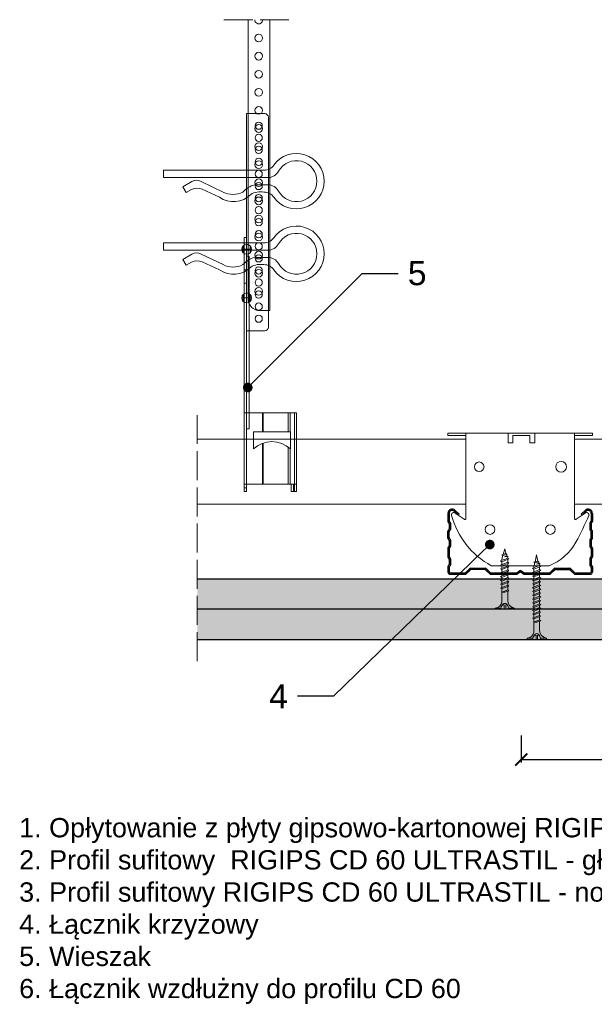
# Model space of a CAD drawing. Header units: millimetres. Extents: x 198 to 2541, y 3733 to 4154.
# Tile 3 of 7: x 989 to 1228, y 3733 to 4141. Entities that reach past the tile are written whole.
import ezdxf
from ezdxf import colors
from ezdxf.entities.mleader import LeaderData, LeaderLine
from ezdxf.math import Vec2, Vec3

# ---------------------------------------------------------------- set-up
doc = ezdxf.new("R2010")
doc.units = ezdxf.units.MM
doc.linetypes.add('ACAD_ISO02W100', pattern=[15, 12, -3])
for name, color, linetype, lineweight in [('_RIGIPS AKCESORIA', 7, 'Continuous', 18), ('_RIGIPS G-K', 7, 'Continuous', 25), ('_RIGIPS PROFIL', 7, 'Continuous', 18), ('KRESKOWANIE', 7, 'Continuous', 9), ('PRZERYWANA', 7, 'ACAD_ISO02W100', 9)]:
    doc.layers.add(name, color=color, linetype=linetype, lineweight=lineweight)
doc.styles.get("Standard").update_dxf_attribs({"font": 'arial.ttf'})
doc.dimstyles.new('ISO-25', dxfattribs={"dimtxt": 2.5, "dimasz": 2.5, "dimexe": 1.25, "dimexo": 0.625, "dimtad": 1, "dimtxsty": 'Standard', "dimcen": 2.5, "dimadec": 0, "dimazin": 0, "dimtfac": 1, "dimtmove": 0, "dimatfit": 3, "dimfxl": 1, "dimarcsym": 0})
pattern_1 = [(225, (-1058.5624, 2511.08), (1.122532, -3.367596), [0, -3.175])]

# ---------------------------------------------------------------- blocks, each defined once
blk = doc.blocks.new('TN 25')
at = {"layer": '_RIGIPS AKCESORIA'}
for p, q in [((0, -0.84), (0, 7.16)), ((0, 7.16), (0.46, 7.16)), ((0.46, 4.78), (0, 4.78)), ((0.46, 7.16), (0.46, 4.78)), ((1.77, 3.5), (1.77, 4.2)), ((3.02, 4.46), (8.47, 4.46)), ((7.12, 4.46), (7.12, 3.18)), ((8.03, 2.01), (7.12, 4.46)), ((8.47, 4.46), (8.79, 5)), ((9.61, 1.51), (8.47, 4.46)), ((8.79, 5), (9.93, 2.01)), ((9, 4.46), (10.1, 4.46)), ((10.1, 4.46), (10.41, 5)), ((11.23, 1.51), (10.1, 4.46)), ((10.41, 5), (11.56, 2.01)), ((10.62, 4.46), (11.67, 4.46)), ((11.67, 4.46), (11.99, 5)), ((12.81, 1.51), (11.67, 4.46)), ((11.99, 5), (13.14, 2.01)), ((12.2, 4.46), (13.21, 4.46)), ((13.21, 4.46), (13.52, 5)), ((14.34, 1.51), (13.21, 4.46)), ((13.52, 5), (14.67, 2.01)), ((13.73, 4.46), (14.8, 4.46)), ((14.8, 4.46), (15.12, 5)), ((15.94, 1.51), (14.8, 4.46)), ((15.12, 5), (16.26, 2.01)), ((15.33, 4.46), (16.42, 4.46)), ((16.42, 4.46), (16.73, 5)), ((17.55, 1.51), (16.42, 4.46)), ((16.73, 5), (17.88, 2.01)), ((16.94, 4.46), (17.99, 4.46)), ((17.99, 4.46), (18.31, 5)), ((19.13, 1.51), (17.99, 4.46)), ((18.31, 5), (19.45, 2.01)), ((18.52, 4.46), (19.68, 4.46)), ((19.68, 4.46), (20, 5)), ((20.82, 1.51), (19.68, 4.46)), ((20, 5), (21.14, 2.01)), ((20.21, 4.46), (20.7, 4.46)), ((20.7, 4.46), (22.28, 3.98)), ((22.28, 3.98), (22.56, 4.37)), ((22.56, 4.37), (23.03, 2.71)), ((0, 3.5), (1.77, 3.5)), ((0, 2.83), (1.77, 2.83)), ((0.46, 1.64), (0, 1.64)), ((0.46, -0.84), (0.46, 1.64)), ((1.77, 2.83), (1.77, 2.18)), ((7.49, 2.01), (3.55, 2.01)), ((7.12, 3.18), (7.65, 1.53)), ((7.65, 1.53), (8.03, 2.01)), ((9.41, 2.01), (8.03, 2.01)), ((9.93, 2.01), (9.61, 1.51)), ((11.04, 2.01), (9.93, 2.01)), ((11.56, 2.01), (11.23, 1.51)), ((12.61, 2.01), (11.56, 2.01)), ((13.14, 2.01), (12.81, 1.51)), ((14.15, 2.01), (13.14, 2.01)), ((14.67, 2.01), (14.34, 1.51)), ((15.74, 2.01), (14.67, 2.01)), ((16.26, 2.01), (15.94, 1.51)), ((17.36, 2.01), (16.26, 2.01)), ((17.88, 2.01), (17.55, 1.51)), ((18.93, 2.01), (17.88, 2.01)), ((19.45, 2.01), (19.13, 1.51)), ((19.45, 2.01), (20.62, 2.01)), ((21.14, 2.01), (20.82, 1.51)), ((21.14, 2.01), (21.81, 2.12)), ((21.85, 1.83), (21.67, 3.28)), ((21.67, 3.28), (22.14, 2.4)), ((22.14, 2.4), (21.85, 1.83)), ((22.7, 2.36), (22.14, 2.4)), ((22.7, 2.36), (22.28, 3.98)), ((23.03, 2.71), (22.7, 2.36)), ((22.71, 3.85), (25, 3.24)), ((25, 3.24), (23.03, 2.71)), ((0, -0.84), (0.46, -0.84))]:
    blk.add_line(p, q, dxfattribs=at)
for centre, major_axis, ratio, start_param, end_param in [((3.09, 7.67), (0.17, 3.2), 0.826134, 1.773653, 3.180586), ((-0.04, 0.9), (0, 3.93), 0.848176, -0.720942, -0.151112), ((3.37, -1.57), (0.28, 3.57), 0.832181, 0.035984, 1.430787), ((-2.73, 15.91), (0, 14.76), 0.848176, 3.399396, 3.475072), ((0.59, 4.62), (0, 2.81), 0.848176, 3.475072, 3.862535), ((1.66, 3.18), (0, 0.895), 0.848176, -1.552777, -0.720942), ((1.66, 3.18), (0, 0.895), 0.848176, 3.862535, 4.730408)]:
    blk.add_ellipse(centre, major_axis=major_axis, ratio=ratio, start_param=start_param, end_param=end_param, dxfattribs=at)
blk = doc.blocks.new('CD 60 ULTRASTIL')
h = blk.add_hatch()
h.set_pattern_fill('ANSI31', color=256, scale=0.3, style=0)
h.paths.add_polyline_path([(542.88, 684.5, -0.302776), (543.49, 684.5), (544.54, 683.79, 0.148069), (544.85, 683.7), (555.42, 683.7, 0.198912), (555.81, 683.86), (557.38, 685.44, -0.198912), (557.77, 685.6), (563.59, 685.6, -0.198912), (563.98, 685.44), (565.55, 683.86, 0.198912), (565.94, 683.7), (572.18, 683.7, 0.414214), (573.18, 684.7), (573.18, 686.74, 0.198912), (573.02, 687.12), (572.74, 687.4, -0.198912), (572.58, 687.79), (572.58, 689.87, -0.198912), (572.74, 690.26), (573.02, 690.54, 0.198912), (573.18, 690.93), (573.18, 694.47, 0.198912), (573.02, 694.86), (572.74, 695.14, -0.198912), (572.58, 695.53), (572.58, 697.61, -0.198912), (572.74, 698), (573.02, 698.28, 0.198912), (573.18, 698.67), (573.18, 701.47, 0.198912), (573.02, 701.86), (572.74, 702.14, -0.198912), (572.58, 702.53), (572.58, 704.61, -0.198912), (572.74, 705), (573.02, 705.28, 0.198912), (573.18, 705.67), (573.18, 708.9, 0.666128), (570.12, 710.18), (568.55, 708.63), (568.93, 708.24), (570.5, 709.79, -0.666128), (572.63, 708.9), (572.63, 705.9, -0.198912), (572.47, 705.51), (572.19, 705.23, 0.198912), (572.03, 704.84), (572.03, 702.3, 0.198912), (572.19, 701.91), (572.47, 701.63, -0.198912), (572.63, 701.25), (572.63, 698.9, -0.198912), (572.47, 698.51), (572.19, 698.23, 0.198912), (572.03, 697.84), (572.03, 695.3, 0.198912), (572.19, 694.91), (572.47, 694.63, -0.198912), (572.63, 694.25), (572.63, 691.16, -0.198912), (572.47, 690.77), (572.19, 690.49, 0.198912), (572.03, 690.1), (572.03, 687.56, 0.198912), (572.19, 687.17), (572.47, 686.9, -0.198912), (572.63, 686.51), (572.63, 684.7, -0.414214), (572.18, 684.25), (566.17, 684.25, -0.198912), (565.78, 684.41), (564.2, 685.99, 0.198912), (563.82, 686.15), (557.55, 686.15, 0.198912), (557.16, 685.99), (555.58, 684.41, -0.198912), (555.19, 684.25), (545.01, 684.25, -0.148069), (544.71, 684.34), (543.49, 685.16, 0.302776), (542.88, 685.16), (541.65, 684.34, -0.148069), (541.35, 684.25), (531.17, 684.25, -0.198912), (530.78, 684.41), (529.2, 685.99, 0.198912), (528.82, 686.15), (522.55, 686.15, 0.198912), (522.16, 685.99), (520.58, 684.41, -0.198912), (520.19, 684.25), (514.18, 684.25, -0.414214), (513.73, 684.7), (513.73, 686.51, -0.198912), (513.89, 686.9), (514.17, 687.17, 0.198912), (514.33, 687.56), (514.33, 690.1, 0.198912), (514.17, 690.49), (513.89, 690.77, -0.198912), (513.73, 691.16), (513.73, 694.25, -0.198912), (513.89, 694.63), (514.17, 694.91, 0.198912), (514.33, 695.3), (514.33, 697.84, 0.198912), (514.17, 698.23), (513.89, 698.51, -0.198912), (513.73, 698.9), (513.73, 701.25, -0.198912), (513.89, 701.63), (514.17, 701.91, 0.198912), (514.33, 702.3), (514.33, 704.84, 0.198912), (514.17, 705.23), (513.89, 705.51, -0.198912), (513.73, 705.9), (513.73, 708.9, -0.666128), (515.86, 709.79), (517.43, 708.24), (517.81, 708.63), (516.25, 710.18, 0.666128), (513.18, 708.9), (513.18, 705.67, 0.198912), (513.34, 705.28), (513.62, 705, -0.198912), (513.78, 704.61), (513.78, 702.53, -0.198912), (513.62, 702.14), (513.34, 701.86, 0.198912), (513.18, 701.47), (513.18, 698.67, 0.198912), (513.34, 698.28), (513.62, 698, -0.198912), (513.78, 697.61), (513.78, 695.53, -0.198912), (513.62, 695.14), (513.34, 694.86, 0.198912), (513.18, 694.47), (513.18, 690.93, 0.198912), (513.34, 690.54), (513.62, 690.26, -0.198912), (513.78, 689.87), (513.78, 687.79, -0.198912), (513.62, 687.4), (513.34, 687.12, 0.198912), (513.18, 686.74), (513.18, 684.7, 0.414214), (514.18, 683.7), (520.42, 683.7, 0.198912), (520.81, 683.86), (522.38, 685.44, -0.198912), (522.77, 685.6), (528.59, 685.6, -0.198912), (528.98, 685.44), (530.55, 683.86, 0.198912), (530.94, 683.7), (541.51, 683.7, 0.148069), (541.82, 683.79)])
for p, q in [((513.18, 708.9), (513.18, 705.67)), ((513.73, 708.9), (513.73, 705.9)), ((515.86, 709.79), (517.43, 708.24)), ((516.25, 710.18), (517.81, 708.63)), ((517.43, 708.24), (517.81, 708.63)), ((570.12, 710.18), (568.55, 708.63)), ((568.93, 708.24), (568.55, 708.63)), ((570.5, 709.79), (568.93, 708.24)), ((572.63, 708.9), (572.63, 705.9)), ((573.18, 708.9), (573.18, 705.67)), ((513.34, 705.28), (513.62, 705)), ((513.34, 701.86), (513.62, 702.14)), ((513.78, 704.61), (513.78, 702.53)), ((513.89, 705.51), (514.17, 705.23)), ((514.33, 704.84), (514.33, 702.3)), ((572.03, 704.84), (572.03, 702.3)), ((572.47, 705.51), (572.19, 705.23)), ((572.58, 704.61), (572.58, 702.53)), ((573.02, 705.28), (572.74, 705)), ((573.02, 701.86), (572.74, 702.14)), ((513.18, 698.67), (513.18, 701.47)), ((513.34, 698.28), (513.62, 698)), ((513.73, 698.9), (513.73, 701.25)), ((513.89, 701.63), (514.17, 701.91)), ((513.89, 698.51), (514.17, 698.23)), ((572.47, 701.63), (572.19, 701.91)), ((572.47, 698.51), (572.19, 698.23)), ((572.63, 698.9), (572.63, 701.25)), ((573.02, 698.28), (572.74, 698)), ((573.18, 698.67), (573.18, 701.47)), ((513.18, 694.47), (513.18, 690.93)), ((513.34, 694.86), (513.62, 695.14)), ((513.73, 694.25), (513.73, 691.16)), ((513.78, 697.61), (513.78, 695.53)), ((513.89, 694.63), (514.17, 694.91)), ((514.33, 697.84), (514.33, 695.3)), ((572.03, 697.84), (572.03, 695.3)), ((572.47, 694.63), (572.19, 694.91)), ((572.58, 697.61), (572.58, 695.53)), ((572.63, 694.25), (572.63, 691.16)), ((573.02, 694.86), (572.74, 695.14)), ((573.18, 694.47), (573.18, 690.93)), ((513.34, 690.54), (513.62, 690.26)), ((513.78, 689.87), (513.78, 687.79)), ((513.89, 690.77), (514.17, 690.49)), ((514.33, 690.1), (514.33, 687.56)), ((572.03, 690.1), (572.03, 687.56)), ((572.47, 690.77), (572.19, 690.49)), ((572.58, 689.87), (572.58, 687.79)), ((573.02, 690.54), (572.74, 690.26)), ((513.18, 686.74), (513.18, 684.7)), ((513.34, 687.12), (513.62, 687.4)), ((513.73, 686.51), (513.73, 684.7)), ((513.89, 686.9), (514.17, 687.17)), ((520.58, 684.41), (522.16, 685.99)), ((522.55, 686.15), (528.82, 686.15)), ((530.78, 684.41), (529.2, 685.99)), ((555.58, 684.41), (557.16, 685.99)), ((557.55, 686.15), (563.82, 686.15)), ((565.78, 684.41), (564.2, 685.99)), ((572.47, 686.9), (572.19, 687.17)), ((572.63, 686.51), (572.63, 684.7)), ((573.02, 687.12), (572.74, 687.4)), ((573.18, 686.74), (573.18, 684.7)), ((514.18, 684.25), (520.19, 684.25)), ((514.18, 683.7), (520.42, 683.7)), ((520.81, 683.86), (522.38, 685.44)), ((528.59, 685.6), (522.77, 685.6)), ((530.55, 683.86), (528.98, 685.44)), ((530.94, 683.7), (541.51, 683.7)), ((531.17, 684.25), (541.35, 684.25)), ((541.65, 684.34), (542.88, 685.16)), ((541.82, 683.79), (542.88, 684.5)), ((544.71, 684.34), (543.49, 685.16)), ((544.54, 683.79), (543.49, 684.5)), ((544.85, 683.7), (555.42, 683.7)), ((545.01, 684.25), (555.19, 684.25)), ((555.81, 683.86), (557.38, 685.44)), ((557.77, 685.6), (563.59, 685.6)), ((565.55, 683.86), (563.98, 685.44)), ((565.94, 683.7), (572.18, 683.7)), ((566.17, 684.25), (572.18, 684.25))]:
    blk.add_line(p, q)
for centre, radius, start, end in [((514.98, 708.9), 1.8, 45.3251, 180), ((571.38, 708.9), 1.8, 360, 134.6749), ((514.98, 708.9), 1.25, 45.3251, 180), ((571.38, 708.9), 1.25, 360, 134.6749), ((513.73, 705.67), 0.55, 180, 225), ((513.23, 704.61), 0.55, 0, 45), ((513.23, 702.53), 0.55, 315, 0), ((514.28, 705.9), 0.55, 180, 225), ((513.78, 704.84), 0.55, 0, 45), ((513.78, 702.3), 0.55, 315, 0), ((572.58, 704.84), 0.55, 135, 180), ((572.58, 702.3), 0.55, 180, 225), ((572.08, 705.9), 0.55, 315, 0), ((573.13, 704.61), 0.55, 135, 180), ((573.13, 702.53), 0.55, 180, 225), ((572.63, 705.67), 0.55, 315, 0), ((513.73, 701.47), 0.55, 135, 180), ((513.73, 698.67), 0.55, 180, 225), ((514.28, 701.25), 0.55, 135, 180), ((514.28, 698.9), 0.55, 180, 225), ((513.78, 697.84), 0.55, 0, 45), ((572.58, 697.84), 0.55, 135, 180), ((572.08, 701.25), 0.55, 0, 45), ((572.08, 698.9), 0.55, 315, 0), ((572.63, 701.47), 0.55, 0, 45), ((572.63, 698.67), 0.55, 315, 0), ((513.73, 694.47), 0.55, 135, 180), ((513.23, 697.61), 0.55, 360, 45), ((513.23, 695.53), 0.55, 315, 0), ((514.28, 694.25), 0.55, 135, 180), ((513.78, 695.3), 0.55, 315, 0), ((572.58, 695.3), 0.55, 180, 225), ((572.08, 694.25), 0.55, 0, 45), ((573.13, 697.61), 0.55, 135, 180), ((573.13, 695.53), 0.55, 180, 225), ((572.63, 694.47), 0.55, 0, 45), ((513.73, 690.93), 0.55, 180, 225), ((513.23, 689.87), 0.55, 0, 45), ((514.28, 691.16), 0.55, 180, 225), ((513.78, 690.1), 0.55, 360, 45), ((572.58, 690.1), 0.55, 135, 180), ((572.08, 691.16), 0.55, 315, 0), ((573.13, 689.87), 0.55, 135, 180), ((572.63, 690.93), 0.55, 315, 0), ((513.73, 686.74), 0.55, 135, 180), ((513.23, 687.79), 0.55, 315, 0), ((514.28, 686.51), 0.55, 135, 180), ((513.78, 687.56), 0.55, 315, 360), ((522.55, 685.6), 0.55, 90, 135), ((528.82, 685.6), 0.55, 45, 90), ((557.55, 685.6), 0.55, 90, 135), ((563.82, 685.6), 0.55, 45, 90), ((572.58, 687.56), 0.55, 180, 225), ((572.08, 686.51), 0.55, 360, 45), ((573.13, 687.79), 0.55, 180, 225), ((572.63, 686.74), 0.55, 360, 45), ((514.18, 684.7), 1, 180, 270), ((514.18, 684.7), 0.45, 180, 270), ((520.19, 684.8), 0.55, 270, 315), ((520.42, 684.25), 0.55, 270, 315), ((522.77, 685.05), 0.55, 90, 135), ((528.59, 685.05), 0.55, 45, 90), ((530.94, 684.25), 0.55, 225, 270), ((531.17, 684.8), 0.55, 225, 270), ((541.35, 684.8), 0.55, 270, 303.6901), ((541.51, 684.25), 0.55, 270, 303.6901), ((543.18, 684.7), 0.55, 56.3099, 123.6901), ((543.18, 684.04), 0.55, 56.3099, 123.6901), ((544.85, 684.25), 0.55, 236.3099, 270), ((545.01, 684.8), 0.55, 236.3099, 270), ((555.19, 684.8), 0.55, 270, 315), ((555.42, 684.25), 0.55, 270, 315), ((557.77, 685.05), 0.55, 90, 135), ((563.59, 685.05), 0.55, 45, 90), ((565.94, 684.25), 0.55, 225, 270), ((566.17, 684.8), 0.55, 225, 270), ((572.18, 684.7), 1, 270, 0), ((572.18, 684.7), 1, 270, 360), ((572.18, 684.7), 0.45, 270, 360)]:
    blk.add_arc(centre, radius, start, end)
blk = doc.blocks.new('Lacznik krzyzowy (widok2)')
at = {"layer": '_RIGIPS AKCESORIA'}
for p, q in [((94.8, 91.5, 218.36), (94.8, 90.5, 218.36)), ((94.8, 91.5, 218.36), (154.8, 91.5, 218.36)), ((94.8, 90.5, 218.36), (102.3, 90.5, 218.36)), ((102.3, 56.15, 218.36), (102.3, 91.5, 218.36)), ((119.8, 91.5, 218.36), (119.8, 87.5, 218.36)), ((130.8, 91.5, 218.36), (119.8, 91.5, 218.36)), ((121.8, 87.5, 218.36), (121.8, 90.5, 218.36)), ((121.8, 90.5, 218.36), (128.85, 90.5, 218.36)), ((128.85, 90.5, 218.36), (128.85, 87.5, 218.36)), ((130.85, 91.5, 218.36), (130.85, 87.5, 218.36)), ((147.3, 91.5, 218.36), (147.3, 56.15, 218.36)), ((154.8, 90.5, 218.36), (147.3, 90.5, 218.36)), ((154.8, 91.5, 218.36), (154.8, 90.5, 218.36)), ((119.8, 87.5, 218.36), (121.8, 87.5, 218.36)), ((128.85, 87.5, 218.36), (130.85, 87.5, 218.36)), ((97.87, 58.35, 218.36), (101.51, 55.74, 218.36)), ((148.09, 55.74, 218.36), (151.73, 58.35, 218.36)), ((136.8, 36.5, 218.36), (112.81, 36.5, 218.36))]:
    blk.add_line(p, q, dxfattribs=at)
for centre, radius in [((107.8, 77.5, 218.36), 2), ((141.8, 77.5, 218.36), 2.24), ((112.3, 51.5, 218.36), 2), ((137.3, 51.5, 218.36), 2)]:
    blk.add_circle(centre, radius, dxfattribs=at)
for centre, radius, start, end in [((97.29, 57.53, 218.36), 1, 122.1388, 189.8152), ((129.23, 66.45, 218.36), 34.16, 195.4351, 241.2658), ((97.29, 57.53, 218.36), 1, 54.4623, 122.1388), ((20.47, 114.78, 218.36), 144.71, 331.7398, 336.6225), ((152.32, 57.53, 218.36), 1, 350.1848, 125.5377), ((101.8, 56.15, 218.36), 0.5, 234.4623, 0), ((147.8, 56.15, 218.36), 0.5, 180, 305.5377), ((129.12, 56.49, 218.36), 21.41, 291.013, 331.4749)]:
    blk.add_arc(centre, radius, start, end, dxfattribs=at)
blk = doc.blocks.new('wieszak noniuszowy bok')
at = {"layer": '_RIGIPS AKCESORIA', "lineweight": 0}
for p, q in [((1392.48, 5181.36), (1399.98, 5181.36)), ((1399.98, 5024.65), (1399.98, 5181.36)), ((1390.98, 5092.86), (1390.98, 5179.86)), ((1399.98, 5129.95), (1399.97, 5129.95)), ((1399.98, 5129.95), (1401, 5129.95)), ((1401, 5129.95), (1401, 5024.65)), ((1401, 5129.95), (1401, 5129.95)), ((1398.54, 5126.58), (1398.54, 5123.65)), ((1399.98, 5126.06), (1399.98, 5102.02)), ((1401.42, 5126.58), (1401.42, 5123.65)), ((1398.96, 5122.28), (1399.98, 5122.28)), ((1398.96, 5122.28), (1399.98, 5122.28)), ((1398.96, 5122.28), (1398.96, 5050.72)), ((1399.98, 5116.66), (1401, 5116.66)), ((1399.98, 5116.63), (1399.98, 5116.66)), ((1399.98, 5116.66), (1399.98, 5116.63)), ((1399.98, 5116.62), (1399.98, 5116.63)), ((1399.98, 5116.63), (1399.98, 5116.56)), ((1399.98, 5116.55), (1399.98, 5116.63)), ((1399.98, 5116.63), (1399.98, 5116.55)), ((1399.98, 5116.55), (1399.98, 5116.62)), ((1399.98, 5116.56), (1399.98, 5116.43)), ((1399.98, 5116.42), (1399.98, 5116.55)), ((1399.98, 5116.41), (1399.98, 5116.55)), ((1399.98, 5116.55), (1399.98, 5116.41)), ((1399.98, 5116.43), (1399.98, 5116.25)), ((1399.98, 5116.24), (1399.98, 5116.42)), ((1399.98, 5116.21), (1399.98, 5116.41)), ((1399.98, 5116.41), (1399.98, 5116.21)), ((1399.98, 5116.25), (1399.98, 5116.01)), ((1399.98, 5116), (1399.98, 5116.24)), ((1399.98, 5115.97), (1399.98, 5116.21)), ((1399.98, 5116.21), (1399.98, 5115.97)), ((1399.98, 5116.01), (1399.98, 5115.74)), ((1399.98, 5115.71), (1399.98, 5116)), ((1399.98, 5115.69), (1399.98, 5115.97)), ((1399.98, 5115.97), (1399.98, 5115.69)), ((1399.98, 5115.74), (1399.98, 5115.41)), ((1399.98, 5115.38), (1399.98, 5115.71)), ((1399.98, 5115.37), (1399.98, 5115.69)), ((1399.98, 5115.69), (1399.98, 5115.37)), ((1399.98, 5115.41), (1399.98, 5115.05)), ((1399.98, 5115.02), (1399.98, 5115.38)), ((1399.98, 5115.02), (1399.98, 5115.37)), ((1399.98, 5115.37), (1399.98, 5115.02)), ((1399.98, 5115.05), (1399.98, 5114.67)), ((1399.98, 5114.65), (1399.98, 5115.02)), ((1399.98, 5114.64), (1399.98, 5115.02)), ((1399.98, 5115.02), (1399.98, 5114.64)), ((1399.98, 5114.67), (1399.98, 5114.28)), ((1399.98, 5114.25), (1399.98, 5114.65)), ((1399.98, 5114.25), (1399.98, 5114.64)), ((1399.98, 5114.64), (1399.98, 5114.25)), ((1399.98, 5114.28), (1399.98, 5113.88)), ((1399.98, 5113.85), (1399.98, 5114.25)), ((1399.98, 5113.84), (1399.98, 5114.25)), ((1399.98, 5114.25), (1399.98, 5113.84)), ((1399.98, 5113.88), (1399.98, 5113.48)), ((1399.98, 5113.46), (1399.98, 5113.85)), ((1399.98, 5113.84), (1399.98, 5113.44)), ((1399.98, 5113.44), (1399.98, 5113.84)), ((1399.98, 5113.48), (1399.98, 5113.1)), ((1399.98, 5113.07), (1399.98, 5113.46)), ((1399.98, 5113.44), (1399.98, 5113.06)), ((1399.98, 5113.06), (1399.98, 5113.44)), ((1399.98, 5113.1), (1399.98, 5112.75)), ((1399.98, 5112.72), (1399.98, 5113.07)), ((1399.98, 5113.06), (1399.98, 5112.68)), ((1399.98, 5112.68), (1399.98, 5113.06)), ((1399.98, 5112.75), (1399.98, 5112.42)), ((1399.98, 5112.4), (1399.98, 5112.72)), ((1399.98, 5112.68), (1399.98, 5112.33)), ((1399.98, 5112.33), (1399.98, 5112.68)), ((1399.98, 5112.42), (1399.98, 5112.14)), ((1399.98, 5112.12), (1399.98, 5112.4)), ((1399.98, 5112.33), (1399.98, 5112)), ((1399.98, 5112), (1399.98, 5112.33)), ((1399.98, 5112.14), (1399.98, 5111.9)), ((1399.98, 5111.89), (1399.98, 5112.12)), ((1399.98, 5112), (1399.98, 5111.72)), ((1399.98, 5111.72), (1399.98, 5112)), ((1399.98, 5111.9), (1399.98, 5111.72)), ((1399.98, 5111.72), (1399.98, 5111.89)), ((1399.98, 5111.72), (1399.98, 5111.6)), ((1399.98, 5111.59), (1399.98, 5111.72)), ((1399.98, 5111.72), (1399.98, 5111.48)), ((1399.98, 5111.48), (1399.98, 5111.72)), ((1399.98, 5111.6), (1399.98, 5111.54)), ((1399.98, 5111.53), (1399.98, 5111.59)), ((1399.98, 5111.54), (1399.98, 5111.53)), ((1399.98, 5111.48), (1399.98, 5111.29)), ((1399.98, 5111.29), (1399.98, 5111.48)), ((1399.98, 5111.29), (1399.98, 5111.15)), ((1399.98, 5111.15), (1399.98, 5111.29)), ((1399.98, 5111.15), (1399.98, 5111.06)), ((1399.98, 5111.06), (1399.98, 5111.15)), ((1399.98, 5111.06), (1399.98, 5111.04)), ((1399.98, 5111.04), (1399.98, 5111.06)), ((1399.98, 5111.04), (1401, 5111.04)), ((1398.54, 5106.42), (1398.54, 5103.49)), ((1401.42, 5106.42), (1401.42, 5103.49)), ((1399.98, 5102.02), (1399.98, 5102.1)), ((1399.98, 5091.36), (1392.48, 5091.36)), ((1400.98, 5057.36), (1379.24, 5057.36)), ((1379.24, 5057.36), (1379.24, 5024.65)), ((1380.12, 5057.36), (1380.12, 5024.65)), ((1381.9, 5057.36), (1381.9, 5049.5)), ((1382.79, 5057.36), (1382.79, 5049.5)), ((1393.13, 5057.36), (1393.13, 5049.5)), ((1393.4, 5057.36), (1393.4, 5049.5)), ((1400.98, 5057.36), (1401, 5057.36)), ((1401, 5057.36), (1400.98, 5057.36)), ((1381.81, 5042.35), (1381.81, 5049.5)), ((1397.14, 5049.5), (1381.81, 5049.5)), ((1397.14, 5042.35), (1397.14, 5049.5)), ((1398.96, 5050.72), (1399.98, 5050.72)), ((1381.9, 5042.43), (1381.9, 5027.72)), ((1382.79, 5043.18), (1382.79, 5027.72)), ((1393.13, 5044.79), (1393.13, 5027.72)), ((1393.4, 5044.69), (1393.4, 5027.72)), ((1379.24, 5027.72), (1401, 5027.72)), ((1380.57, 5027.72), (1380.57, 5024.65)), ((1381.46, 5024.65), (1381.46, 5027.72)), ((1399.98, 5026.19), (1401, 5026.19)), ((1379.24, 5024.65), (1381.46, 5024.65)), ((1401, 5024.65), (1399.98, 5024.65))]:
    blk.add_line(p, q, dxfattribs=at)
at = {"layer": '_RIGIPS AKCESORIA'}
for p, q in [((1397.92, 5125.12), (1402.03, 5125.12)), ((1397.92, 5104.96), (1402.03, 5104.96))]:
    blk.add_line(p, q, dxfattribs=at)
for centre, radius in [((1394.98, 5176.36), 1.5), ((1394.98, 5171.36), 1.5), ((1394.98, 5166.36), 1.5), ((1394.98, 5161.36), 1.5), ((1394.98, 5156.36), 1.5), ((1394.98, 5151.36), 1.5), ((1394.98, 5146.36), 1.5), ((1394.98, 5141.36), 1.5), ((1394.98, 5136.36), 1.5), ((1394.98, 5131.36), 1.5), ((1394.98, 5126.36), 1.5), ((1399.98, 5125.12), 2.06), ((1394.98, 5121.36), 1.5), ((1394.98, 5116.36), 1.5), ((1394.98, 5111.36), 1.5), ((1394.98, 5106.36), 1.5), ((1399.98, 5104.96), 2.06), ((1394.98, 5101.36), 1.5), ((1394.98, 5096.36), 1.5)]:
    blk.add_circle(centre, radius, dxfattribs=at)
at = {"layer": '_RIGIPS AKCESORIA', "lineweight": 0}
for centre, start, end in [((1392.48, 5179.86), 90, 180), ((1392.48, 5092.86), 180, 270)]:
    blk.add_arc(centre, 1.5, start, end, dxfattribs=at)
at = {"layer": '_RIGIPS AKCESORIA'}
blk.add_arc((1389.48, 5034.29), 11.12, 46.445, 133.4017, dxfattribs=at)
blk = doc.blocks.new('klamra')
at = {"layer": '_RIGIPS AKCESORIA'}
for p, q in [((6828.19, 2764.92), (6828.19, 2806.53)), ((6831.19, 2764.92), (6831.19, 2808.19)), ((6834.19, 2802.92), (6834.19, 2808.19)), ((6832.87, 2780.55), (6837.19, 2789.57)), ((6839.31, 2788.09), (6836.06, 2780.95)), ((6832.86, 2776.63), (6835, 2772.92)), ((6836.19, 2776.54), (6837.38, 2774.29)), ((6835, 2772.92), (6837.38, 2774.29)), ((6831.19, 2764.92), (6828.19, 2764.92))]:
    blk.add_line(p, q, dxfattribs=at)
for centre, radius, start, end in [((6832.69, 2820.02), 11.5, 305.1527, 234.8473), ((6832.69, 2820.02), 8.5, 298.7822, 241.2178), ((6826.19, 2808.19), 5, 0, 61.2178), ((6839.19, 2808.19), 5, 118.7822, 180), ((6823.19, 2806.53), 5, 0, 54.8473), ((6842.19, 2806.53), 5, 125.1527, 180), ((6845.23, 2805.18), 8.16, 170.4436, 210.2847), ((6843.93, 2805.32), 10.09, 195.2653, 228.1308), ((6831.19, 2793.92), 10, 324.3132, 45.573), ((6829.23, 2793.69), 8.97, 332.6387, 27.3613), ((6835.87, 2778.58), 3.59, 146.8414, 212.9715), ((6840.61, 2778.88), 5, 155.5109, 207.8622)]:
    blk.add_arc(centre, radius, start, end, dxfattribs=at)
blk = doc.blocks.new('noniusz uciety')
at = {"layer": '_RIGIPS AKCESORIA'}
for p, q in [((1663.33, 1509.33), (1663.33, 1629.95)), ((1672.33, 1514.33), (1672.33, 1629.95)), ((1667.33, 1509.33), (1663.33, 1509.33))]:
    blk.add_line(p, q, dxfattribs=at)
for centre in [(1667.88, 1622.34), (1667.88, 1614.84), (1667.88, 1607.34), (1667.88, 1599.84), (1667.88, 1592.34), (1667.88, 1584.84), (1667.88, 1577.34), (1667.88, 1569.84), (1667.88, 1562.34), (1667.88, 1554.84), (1667.88, 1547.34), (1667.88, 1539.84), (1667.88, 1532.34), (1667.88, 1524.84), (1667.88, 1517.34)]:
    blk.add_circle(centre, 1.6, dxfattribs=at)
for centre, radius, start, end in [((1667.88, 1629.84), 1.6, 175.8835, 4.1165), ((1667.33, 1514.33), 5, 270, 0)]:
    blk.add_arc(centre, radius, start, end, dxfattribs=at)
blk = doc.blocks.new('TN 35')
at = {"layer": '_RIGIPS AKCESORIA'}
for p, q in [((0, -0.84), (0, 7.16)), ((0, 7.16), (0.46, 7.16)), ((0.46, 4.78), (0, 4.78)), ((0.46, 7.16), (0.46, 4.78)), ((1.77, 3.5), (1.77, 4.2)), ((3.02, 4.46), (8.47, 4.46)), ((7.12, 4.46), (7.12, 3.18)), ((8.03, 2.01), (7.12, 4.46)), ((8.47, 4.46), (8.79, 5)), ((9.61, 1.51), (8.47, 4.46)), ((8.79, 5), (9.93, 2.01)), ((9, 4.46), (10.1, 4.46)), ((10.1, 4.46), (10.41, 5)), ((11.23, 1.51), (10.1, 4.46)), ((10.41, 5), (11.56, 2.01)), ((10.62, 4.46), (11.67, 4.46)), ((11.67, 4.46), (11.99, 5)), ((12.81, 1.51), (11.67, 4.46)), ((11.99, 5), (13.14, 2.01)), ((12.2, 4.46), (13.21, 4.46)), ((13.21, 4.46), (13.52, 5)), ((14.34, 1.51), (13.21, 4.46)), ((13.52, 5), (14.67, 2.01)), ((13.73, 4.46), (14.8, 4.46)), ((14.8, 4.46), (15.12, 5)), ((15.94, 1.51), (14.8, 4.46)), ((15.12, 5), (16.26, 2.01)), ((15.33, 4.46), (16.42, 4.46)), ((16.42, 4.46), (16.73, 5)), ((17.55, 1.51), (16.42, 4.46)), ((16.73, 5), (17.88, 2.01)), ((16.94, 4.46), (17.99, 4.46)), ((17.99, 4.46), (18.31, 5)), ((19.13, 1.51), (17.99, 4.46)), ((18.31, 5), (19.45, 2.01)), ((18.52, 4.46), (19.57, 4.46)), ((19.57, 4.46), (19.88, 5)), ((20.7, 1.51), (19.57, 4.46)), ((19.88, 5), (21.03, 2.01)), ((20.09, 4.46), (21.14, 4.46)), ((21.14, 4.46), (21.46, 5)), ((22.28, 1.51), (21.14, 4.46)), ((21.46, 5), (22.6, 2.01)), ((21.67, 4.46), (22.72, 4.46)), ((22.72, 4.46), (23.03, 5)), ((23.85, 1.51), (22.72, 4.46)), ((23.03, 5), (24.18, 2.01)), ((23.24, 4.46), (24.29, 4.46)), ((24.29, 4.46), (24.61, 5)), ((25.43, 1.51), (24.29, 4.46)), ((24.61, 5), (25.75, 2.01)), ((24.81, 4.46), (25.87, 4.46)), ((25.87, 4.46), (26.18, 5)), ((27, 1.51), (25.87, 4.46)), ((26.18, 5), (27.33, 2.01)), ((26.39, 4.46), (27.44, 4.46)), ((27.44, 4.46), (27.76, 5)), ((28.58, 1.51), (27.44, 4.46)), ((27.76, 5), (28.9, 2.01)), ((27.96, 4.46), (29.13, 4.46)), ((29.13, 4.46), (29.45, 5)), ((30.27, 1.51), (29.13, 4.46)), ((29.45, 5), (30.59, 2.01)), ((29.65, 4.46), (30.15, 4.46)), ((30.15, 4.46), (31.73, 3.98)), ((31.73, 3.98), (32.01, 4.37)), ((32.01, 4.37), (32.48, 2.71)), ((0, 3.5), (1.77, 3.5)), ((0, 2.83), (1.77, 2.83)), ((0.46, 1.64), (0, 1.64)), ((0.46, -0.84), (0.46, 1.64)), ((1.77, 2.83), (1.77, 2.18)), ((7.49, 2.01), (3.55, 2.01)), ((7.12, 3.18), (7.65, 1.53)), ((7.65, 1.53), (8.03, 2.01)), ((9.41, 2.01), (8.03, 2.01)), ((9.93, 2.01), (9.61, 1.51)), ((11.04, 2.01), (9.93, 2.01)), ((11.56, 2.01), (11.23, 1.51)), ((12.61, 2.01), (11.56, 2.01)), ((13.14, 2.01), (12.81, 1.51)), ((14.15, 2.01), (13.14, 2.01)), ((14.67, 2.01), (14.34, 1.51)), ((15.74, 2.01), (14.67, 2.01)), ((16.26, 2.01), (15.94, 1.51)), ((17.36, 2.01), (16.26, 2.01)), ((17.88, 2.01), (17.55, 1.51)), ((18.93, 2.01), (17.84, 2.01)), ((19.45, 2.01), (19.13, 1.51)), ((20.51, 2.01), (19.41, 2.01)), ((21.03, 2.01), (20.7, 1.51)), ((22.08, 2.01), (20.99, 2.01)), ((22.6, 2.01), (22.28, 1.51)), ((23.66, 2.01), (22.56, 2.01)), ((24.18, 2.01), (23.85, 1.51)), ((25.23, 2.01), (24.14, 2.01)), ((25.75, 2.01), (25.43, 1.51)), ((26.81, 2.01), (25.71, 2.01)), ((27.33, 2.01), (27, 1.51)), ((28.38, 2.01), (27.33, 2.01)), ((28.9, 2.01), (28.58, 1.51)), ((28.9, 2.01), (30.07, 2.01)), ((30.59, 2.01), (30.27, 1.51)), ((30.59, 2.01), (31.26, 2.12)), ((31.3, 1.83), (31.12, 3.28)), ((31.12, 3.28), (31.59, 2.4)), ((31.59, 2.4), (31.3, 1.83)), ((32.15, 2.36), (31.59, 2.4)), ((32.15, 2.36), (31.73, 3.98)), ((32.48, 2.71), (32.15, 2.36)), ((32.16, 3.85), (35, 3.24)), ((35, 3.24), (32.48, 2.71)), ((0, -0.84), (0.46, -0.84))]:
    blk.add_line(p, q, dxfattribs=at)
for centre, major_axis, ratio, start_param, end_param in [((3.09, 7.67), (0.17, 3.2), 0.826134, 1.773653, 3.180586), ((-0.04, 0.9), (0, 3.93), 0.848176, -0.720942, -0.151112), ((3.37, -1.57), (0.28, 3.57), 0.832181, 0.035984, 1.430787), ((-2.73, 15.91), (0, 14.76), 0.848176, 3.399396, 3.475072), ((0.59, 4.62), (0, 2.81), 0.848176, 3.475072, 3.862535), ((1.66, 3.18), (0, 0.895), 0.848176, -1.552777, -0.720942), ((1.66, 3.18), (0, 0.895), 0.848176, 3.862535, 4.730408)]:
    blk.add_ellipse(centre, major_axis=major_axis, ratio=ratio, start_param=start_param, end_param=end_param, dxfattribs=at)
blk = doc.blocks.new('_Dot')
at = {"color": 0, "linetype": 'ByBlock', "lineweight": -2}
blk.add_line((-0.5, 0), (-1, 0), dxfattribs=at)
at = {"color": 0, "linetype": 'ByBlock', "const_width": 0.5}
blk.add_lwpolyline([(-0.25, 0, 1), (0.25, 0, 1)], format="xyb", close=True, dxfattribs=at)
blk = doc.blocks.new('_ArchTick')
at = {"color": 0, "linetype": 'ByBlock', "const_width": 0.15}
blk.add_lwpolyline([(-0.5, -0.5), (0.5, 0.5)], dxfattribs=at)
blk = doc.blocks.new('*D66')
at = {"layer": 'Defpoints', "color": 0, "transparency": 16777216}
for p in [(1197.42, 3930.25), (1358.94, 3914.2), (1358.94, 3834.3)]:
    blk.add_point(p, dxfattribs=at)
at = {"layer": 'KRESKOWANIE', "color": 0, "lineweight": -2, "transparency": 16777216}
for p, q in [((1197.42, 3844.3), (1197.42, 3833.05)), ((1358.94, 3844.3), (1358.94, 3833.05)), ((1197.42, 3834.3), (1358.94, 3834.3))]:
    blk.add_line(p, q, dxfattribs=at)
at = {"layer": 'KRESKOWANIE', "color": 0, "lineweight": -2, "transparency": 16777216, "xscale": 5, "yscale": 5, "zscale": 5, "rotation": 180}
blk.add_blockref('_ArchTick', (1197.42, 3834.3), dxfattribs=at)
at = {"layer": 'KRESKOWANIE', "color": 0, "lineweight": -2, "transparency": 16777216, "xscale": 5, "yscale": 5, "zscale": 5}
blk.add_blockref('_ArchTick', (1358.94, 3834.3), dxfattribs=at)
at = {"layer": 'KRESKOWANIE', "color": 0, "transparency": 16777216, "insert": (1278.18, 3841.38), "char_height": 8, "attachment_point": 5}
blk.add_mtext('≤150', dxfattribs=at)

msp = doc.modelspace()

# ---------------------------------------------------------------- hatches: boundary and pattern name
at = {"layer": 'KRESKOWANIE'}
h = msp.add_hatch(dxfattribs=at)
h.set_pattern_fill('DOTS', color=256, scale=2, angle=225, style=0)
h.set_pattern_definition(pattern_1)
h.paths.add_polyline_path([(1296.641, 3909.131), (1063.046, 3909.131), (1063.046, 3896.631), (1296.641, 3896.631)])
h.paths.add_polyline_path([(1631.091, 3909.131), (1316.641, 3909.131), (1316.641, 3896.631), (1631.091, 3896.631)])
h = msp.add_hatch(dxfattribs=at)
h.set_pattern_fill('DOTS', color=256, scale=2, angle=225, style=0)
h.set_pattern_definition(pattern_1)
h.paths.add_polyline_path([(1346.99, 3896.631), (1063.046, 3896.631), (1063.046, 3884.131), (1346.99, 3884.131)])
h.paths.add_polyline_path([(1631.091, 3896.631), (1366.99, 3896.631), (1366.99, 3884.131), (1631.091, 3884.131)])

# ---------------------------------------------------------------- linework, layer by layer
at = {"layer": '_RIGIPS G-K'}
for p, q in [((1631.091, 3909.131), (1063.046, 3909.131)), ((1631.091, 3896.631), (1063.046, 3896.631)), ((1063.046, 3884.131), (1346.99, 3884.131))]:
    msp.add_line(p, q, dxfattribs=at)
at = {"layer": '_RIGIPS PROFIL'}
for p, q in [((1174.49, 3967.131), (1063.046, 3967.131)), ((1336.641, 3967.131), (1219.49, 3967.131)), ((1174.49, 3940.131), (1063.046, 3940.131)), ((1336.641, 3940.131), (1219.49, 3940.131))]:
    msp.add_line(p, q, dxfattribs=at)
at = {"layer": 'PRZERYWANA'}
for p, q in [((1074.079, 4141.031), (1103.079, 4141.031)), ((1063.046, 3977.131), (1063.046, 3874.131))]:
    msp.add_line(p, q, dxfattribs=at)

# ---------------------------------------------------------------- block references
at = {"xscale": -1}
msp.add_blockref('wieszak noniuszowy bok', (2483.496, -1079.278), dxfattribs=at)
for name, p, rotation in [('klamra', (-1715.854, 10906.771), 270), ('klamra', (-1715.854, 10876.674), 270), ('TN 35', (1207.066, 3884.131), 90)]:
    msp.add_blockref(name, p, dxfattribs=dict(rotation=rotation))
for name, p in [('Lacznik krzyzowy (widok2)', (1072.189, 3878.162, -218.356)), ('CD 60 ULTRASTIL', (653.809, 3227.43))]:
    msp.add_blockref(name, p)
at = {"layer": '_RIGIPS AKCESORIA', "rotation": 90}
msp.add_blockref('TN 25', (1193.813, 3896.631), dxfattribs=at)
at = {"layer": '_RIGIPS G-K', "xscale": -1}
msp.add_blockref('noniusz uciety', (2756.411, 2511.08), dxfattribs=at)

# ---------------------------------------------------------------- texts
at = {"layer": 'KRESKOWANIE', "insert": (989.131, 3810.062), "char_height": 8, "attachment_point": 1}
msp.add_mtext_dynamic_manual_height_columns('1. Opłytowanie z płyty gipsowo-kartonowej RIGIPS PRO (4PRO) typ A, Hydro typ H2, Fire typ F, Fire+ typ DF, Fire+ Hydro typ DFH2\\P2. Profil sufitowy  RIGIPS CD 60 ULTRASTIL - główny\\P3. Profil sufitowy RIGIPS CD 60 ULTRASTIL - nośny\\P4. Łącznik krzyżowy\\P5. Wieszak\\P6. Łącznik wzdłużny do profilu CD 60 ', width=676.14477, gutter_width=12.5, heights=[77.57], dxfattribs=at)

# ---------------------------------------------------------------- dimensions: what is measured, and where the dimension line sits
at = {"layer": 'KRESKOWANIE'}
dim = msp.add_linear_dim(base=(1358.938, 3834.299), p1=(1197.421, 3930.247), p2=(1358.938, 3914.197), text='≤150', dimstyle='ISO-25', override={"dimtxt": 8, "dimasz": 5, "dimgap": 3, "dimblk1": 'ArchTick', "dimblk2": 'ArchTick', "dimsah": 1, "dimfxl": 10, "dimfxlon": 1}, dxfattribs=at)
dim.commit()
dim.dimension.update_dxf_attribs({"geometry": '*D66', "text_midpoint": (1278.179, 3841.384)})

# ---------------------------------------------------------------- leaders
ml = msp.add_multileader_mtext('Standard', dxfattribs=at)
ml.set_content('5', color=256)
ml.set_leader_properties()
ml.set_arrow_properties(name='DOT')
ml.build(insert=Vec2(0, 0))
ml.multileader.update_dxf_attribs({"dogleg_length": 15})
ctx = ml.context
ctx.base_point, ctx.char_height, ctx.landing_gap_size, ctx.plane_origin = Vec3(1146.372, 4035.875), 10, 4, Vec3(1083.974, 3988.547)
notes = []
notes.append((ctx, [(0, (1, 1, 0), (1131.372, 4035.875), (1, 0), 15, [(0, [(1083.974, 3988.547)], 0, [])])]))
ctx.mtext.insert, ctx.mtext.flow_direction = Vec3(1150.372, 4040.96), 5
ml = msp.add_multileader_mtext('Standard', dxfattribs=at)
ml.set_content('4', color=256)
ml.set_leader_properties()
ml.set_arrow_properties(name='DOT')
ml.build(insert=Vec2(0, 0))
ml.multileader.update_dxf_attribs({"dogleg_length": 15})
ctx = ml.context
ctx.base_point, ctx.char_height, ctx.landing_gap_size, ctx.plane_origin = Vec3(1089.685, 3860.513), 10, 4, Vec3(1209.567, 3948.904)
ctx.text_align_type = 2
notes.append((ctx, [(0, (1, 1, 0), (1119.602, 3860.513), (-1, 0), 15, [(0, [(1184.39, 3923.425)], 0, [])])]))
ctx.mtext.insert, ctx.mtext.alignment, ctx.mtext.flow_direction = Vec3(1100.602, 3865.513), 3, 5
for ctx, leaders in notes:
    for number, flags, end, landing, length, lines in leaders:
        leader = LeaderData()
        leader.index, (leader.has_last_leader_line, leader.has_dogleg_vector, leader.attachment_direction) = number, flags
        leader.last_leader_point, leader.dogleg_vector, leader.dogleg_length = Vec3(end), Vec3(landing), length
        for number, points, colour, breaks in lines:
            line = LeaderLine()
            line.index, line.vertices, line.color, line.breaks = number, Vec3.list(points), colors.encode_raw_color(colour), breaks
            leader.lines.append(line)
        ctx.leaders.append(leader)

doc.saveas('drawing.dxf')
